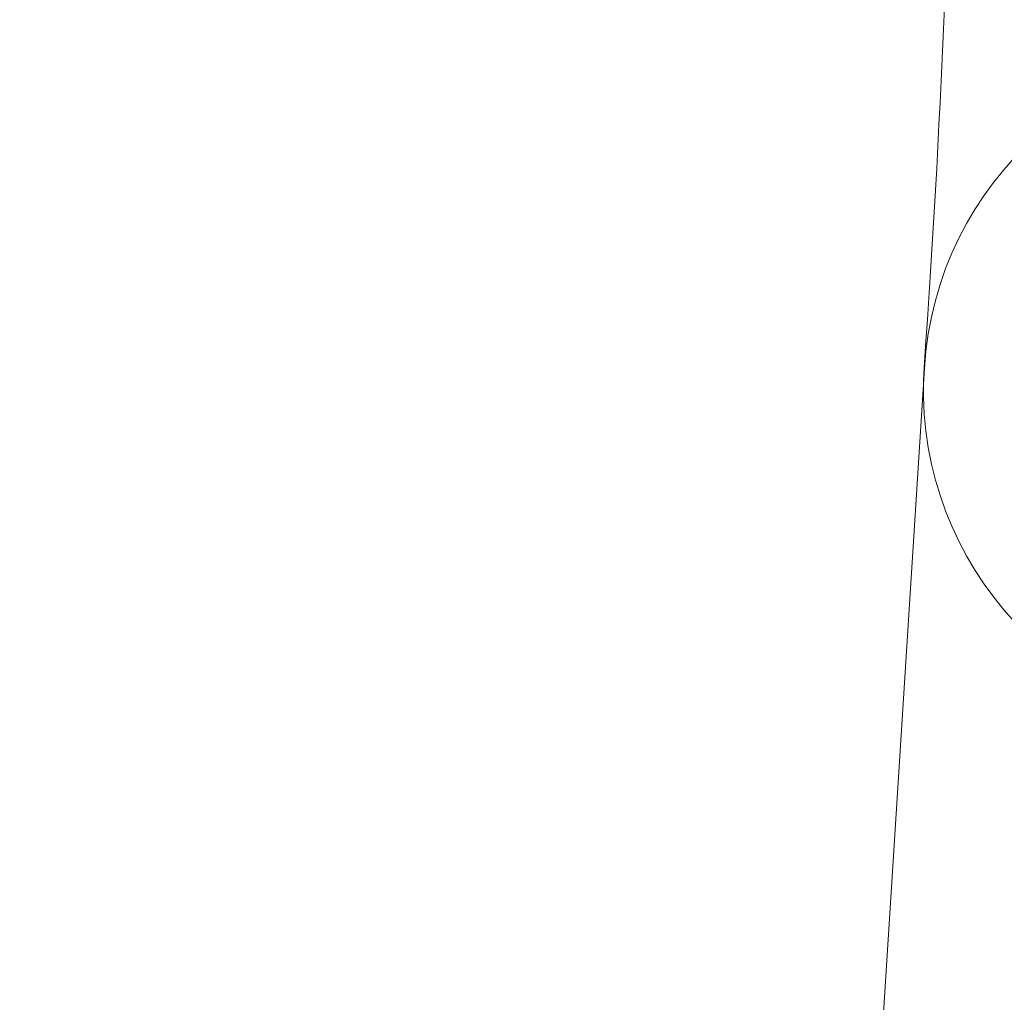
# Model space of a CAD drawing. Header units: inches. Extents: x 1352 to 2050, y -1711 to -1289.
# Tile 230 of 256: x 1801.974 to 1802.249, y -1513.15 to -1512.876. Entities that reach past the tile are written whole.
import ezdxf

# ---------------------------------------------------------------- set-up
doc = ezdxf.new("R2010")
doc.units = ezdxf.units.IN
doc.header["$MEASUREMENT"] = 0
doc.layers.add('图层 1', color=7, linetype='Continuous')

# ---------------------------------------------------------------- blocks, each defined once
blk = doc.blocks.new('block 16')
at = {"layer": '图层 1', "lineweight": 0}
for points, knots in [([(1802.2266, -1512.97156), (1802.23108, -1512.90817), (1802.23418, -1512.84168), (1802.23418, -1512.77381), (1802.23625, -1511.77094), (1801.67676, -1510.34157), (1800.83409, -1509.17713), (1799.99314, -1508.00924), (1798.87039, -1507.11386), (1797.7838, -1507.11834), (1797.50062, -1507.11834), (1797.21743, -1507.1776), (1796.93769, -1507.30782), (1796.89015, -1507.33022), (1796.83365, -1507.30989), (1796.8116, -1507.262), (1796.78955, -1507.21446), (1796.80953, -1507.15796), (1796.85707, -1507.13557), (1797.16231, -1506.99363), (1797.47375, -1506.92817), (1797.7838, -1506.92817), (1798.97719, -1506.93196), (1800.12716, -1507.87661), (1800.98843, -1509.0662), (1801.84798, -1510.25958), (1802.42194, -1511.70514), (1802.42366, -1512.77381), (1802.42366, -1512.8465), (1802.4209, -1512.91747), (1802.41539, -1512.98672), (1802.41126, -1513.03874), (1802.36578, -1513.07801), (1802.31342, -1513.07353), (1802.26105, -1513.07009), (1802.22247, -1513.02358), (1802.2266, -1512.97156)], [0, 0, 0, 0, 1, 1, 1, 2, 2, 2, 3, 3, 3, 4, 4, 4, 5, 5, 5, 6, 6, 6, 7, 7, 7, 8, 8, 8, 9, 9, 9, 10, 10, 10, 11, 11, 11, 12, 12, 12, 12]), ([(1801.99991, -1514.24073), (1801.99991, -1514.24073), (1802.10258, -1513.92895), (1802.10258, -1513.92895), (1802.10258, -1513.92895), (1802.1639, -1513.61993), (1802.1639, -1513.61993), (1802.1639, -1513.61993), (1802.20524, -1513.30849), (1802.20524, -1513.30849), (1802.20524, -1513.30849), (1802.2266, -1512.97328), (1802.2266, -1512.97328), (1802.2297, -1512.92092), (1802.27449, -1512.8813), (1802.3272, -1512.88405), (1802.37922, -1512.88784), (1802.41918, -1512.93263), (1802.41608, -1512.98465), (1802.41608, -1512.98465), (1802.39438, -1513.32365), (1802.39438, -1513.32365), (1802.39438, -1513.32365), (1802.39369, -1513.33019), (1802.39369, -1513.33019), (1802.39369, -1513.33019), (1802.352, -1513.64749), (1802.352, -1513.64749), (1802.352, -1513.64749), (1802.35062, -1513.65403), (1802.35062, -1513.65403), (1802.35062, -1513.65403), (1802.28792, -1513.97133), (1802.28792, -1513.97133), (1802.28792, -1513.97133), (1802.28482, -1513.98304), (1802.28482, -1513.98304), (1802.28482, -1513.98304), (1802.17975, -1514.30033), (1802.17975, -1514.30033), (1802.1639, -1514.35029), (1802.11016, -1514.37681), (1802.05986, -1514.36028), (1802.0099, -1514.34409), (1801.98303, -1514.29034), (1801.99991, -1514.24039), (1801.99991, -1514.24039), (1801.99991, -1514.24073), (1801.99991, -1514.24073)], [0, 0, 0, 0, 1, 1, 1, 2, 2, 2, 3, 3, 3, 4, 4, 4, 5, 5, 5, 6, 6, 6, 7, 7, 7, 8, 8, 8, 9, 9, 9, 10, 10, 10, 11, 11, 11, 12, 12, 12, 13, 13, 13, 14, 14, 14, 15, 15, 15, 16, 16, 16, 16])]:
    blk.add_open_spline(points, degree=3, knots=knots, dxfattribs=at)
blk = doc.blocks.new('block 9')
at = {"layer": '图层 1'}
blk.add_blockref('block 16', (0, 0), dxfattribs=at)
blk = doc.blocks.new('block 2')
at = {"layer": '图层 1'}
blk.add_blockref('block 9', (0, 0), dxfattribs=at)

msp = doc.modelspace()

# ---------------------------------------------------------------- block references
at = {"layer": '图层 1'}
msp.add_blockref('block 2', (0, 0), dxfattribs=at)

doc.saveas('drawing.dxf')
